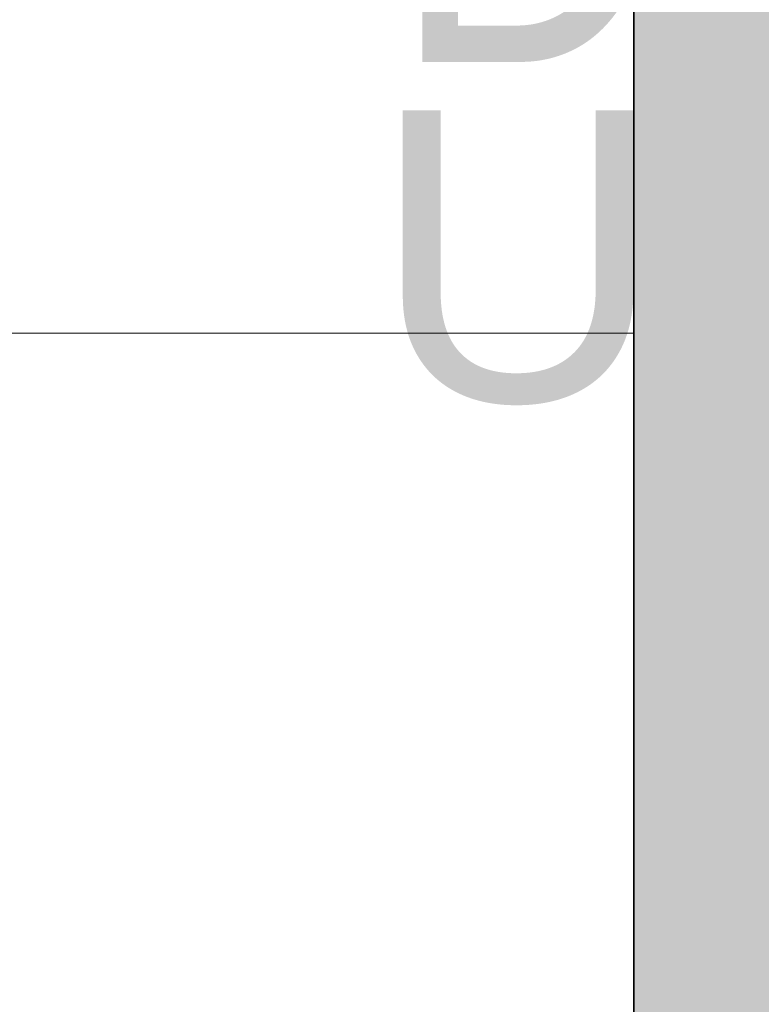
# Model space of a CAD drawing. Extents: x -321 to 526, y -52 to 542.
# Tile 25 of 56: x -127.05 to -120.41, y 160.49 to 169.3. Entities that reach past the tile are written whole.
import ezdxf

# ---------------------------------------------------------------- set-up
doc = ezdxf.new("R2010")
doc.units = 0
doc.layers.get('0').update_dxf_attribs({"lineweight": 35})
doc.layers.add('D-501 Deckenspiegel Gebäude', color=7, linetype='Continuous', lineweight=25)
doc.layers.add('E_449_Niederspannungsinstallationen_Stromkreise', color=1, linetype='Continuous', lineweight=25, true_color=0xff0000)
doc.layers.add('E_449_Text-Allg', color=1, linetype='Continuous', lineweight=25, true_color=0xff0000)
doc.styles.get("Standard").update_dxf_attribs({"font": 'arial.ttf'})

# ---------------------------------------------------------------- blocks, each defined once
blk = doc.blocks.new('Referenz-A07MYS7IRK', base_point=(-281.0083, -47.1225))
at = {"layer": 'D-501 Deckenspiegel Gebäude', "color": 0, "lineweight": 35}
blk.add_line((-121.5509, 150.095), (-121.5509, 169.4946), dxfattribs=at)
at = {"layer": 'D-501 Deckenspiegel Gebäude', "color": 0, "lineweight": 13}
blk.add_line((-163.5509, 166.4946), (-121.5509, 166.4946), dxfattribs=at)
at = {"layer": 'D-501 Deckenspiegel Gebäude', "color": 0, "lineweight": -2}
for points in [[(-121.5509, 150.095), (-121.5509, 169.4946), (-118.5509, 150.095)], [(-118.5509, 150.095), (-121.5509, 169.4946), (-118.5509, 169.4946)]]:
    blk.add_solid(points, dxfattribs=at)
blk = doc.blocks.new('MText-A07MYSF8RK', base_point=(-123.726, 168.9189))
at = {"color": 0, "linetype": 'ByBlock', "lineweight": -2, "ltscale": 0.25, "char_height": 2.991, "attachment_point": 1}
for s, insert in [('{\\fArial Narrow;3,5kW}', (-116.0487, 171.9099)), ('{\\fArial Narrow;DLH}', (-123.726, 171.9099))]:
    blk.add_mtext(s, dxfattribs=dict(at, insert=insert))
blk = doc.blocks.new('Bauteilbeschriftung-A07MYSKIRK', base_point=(-124.7656, 165.8855))
at = {"color": 0, "linetype": 'ByBlock', "lineweight": -2, "ltscale": 0.25, "insert": (-123.899, 168.4855), "char_height": 2.6, "attachment_point": 1}
blk.add_mtext('{\\fArial;UV-2 / F12}', dxfattribs=at)

msp = doc.modelspace()

# ---------------------------------------------------------------- block references
at = {"color": 251, "lineweight": 25, "ltscale": 0.25, "true_color": 0x585858}
msp.add_blockref('Referenz-A07MYS7IRK', (-281.0083, -47.1225), dxfattribs=at)
at = {"layer": 'E_449_Niederspannungsinstallationen_Stromkreise', "ltscale": 0.25}
msp.add_blockref('Bauteilbeschriftung-A07MYSKIRK', (-124.7656, 165.8855), dxfattribs=at)
at = {"layer": 'E_449_Text-Allg', "ltscale": 0.25}
msp.add_blockref('MText-A07MYSF8RK', (-123.726, 168.9189), dxfattribs=at)

doc.saveas('drawing.dxf')
